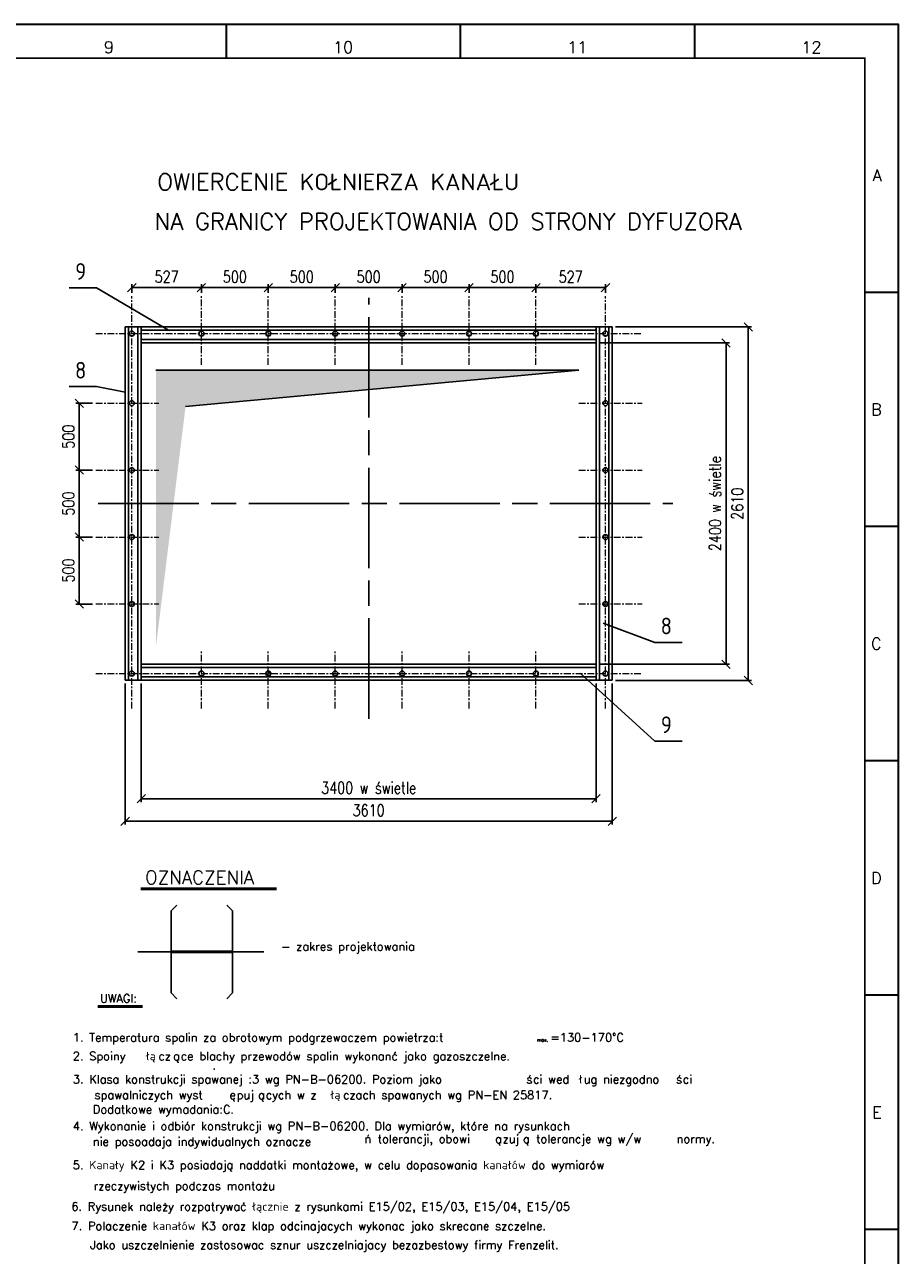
# Model space of a CAD drawing. Header units: millimetres. Extents: x -187295 to -99325, y -133089 to -73689.
# Tile 34 of 34: x -129318 to -103195, y -110462 to -73689. Entities that reach past the tile are written whole.
import ezdxf
from ezdxf.enums import TextEntityAlignment as Align

# ---------------------------------------------------------------- set-up
doc = ezdxf.new("R2010")
doc.units = ezdxf.units.MM
doc.header["$LTSCALE"] = 50
doc.linetypes.add('AM_ISO08W050x2', pattern=[9, 6, -0.75, 1.5, -0.75])
doc.linetypes.add('CENTER', pattern=[7, 4, -1, 1, -1])
for name, color, linetype, lineweight in [('AM_0', 7, 'Continuous', 50), ('AM_4', 3, 'Continuous', 25), ('AM_5', 3, 'Continuous', 25), ('AM_6', 2, 'Continuous', 35), ('AM_7', 4, 'AM_ISO08W050x2', 25), ('OSIE', 1, 'CENTER', 9)]:
    doc.layers.add(name, color=color, linetype=linetype, lineweight=lineweight)
for name, color, linetype in [('CIENKA', 8, 'Continuous'), ('KANAť', 1, 'Continuous'), ('KOSMETYKA', 7, 'Continuous'), ('Tekst 0_25', 50, 'Continuous'), ('WYMIARY', 7, 'Continuous'), ('Wymiary 0_18', 2, 'Continuous')]:
    doc.layers.add(name, color=color, linetype=linetype)
doc.styles.add('100', font='simplex.shx')
doc.styles.add('ROMANS', font='romans', dxfattribs={"width": 0.8})
doc.styles.get("Standard").update_dxf_attribs({"font": 'ISOCP.SHX'})
doc.styles.add('UWAGI', font='complex.shx', dxfattribs={"height": 2.5})
doc.dimstyles.new('AM_ISO_ST$0', dxfattribs={"dimscale": 20, "dimtxt": 3.5, "dimasz": 2.5, "dimexe": 1, "dimexo": 1, "dimgap": 1.5, "dimtad": 1, "dimdec": 0, "dimdsep": 46, "dimtxsty": 'Standard', "dimblk": 'OBLIQUE', "dimblk1": 'OBLIQUE', "dimblk2": 'OBLIQUE', "dimsah": 1, "dimcen": 0, "dimclrd": 256, "dimclre": 256, "dimclrt": 2, "dimadec": 0, "dimazin": 0, "dimtp": 0.1, "dimtm": 0.1, "dimtfac": 0.71, "dimtdec": 0, "dimtmove": 0, "dimatfit": 3, "dimldrblk": 'OBLIQUE', "dimfxl": 0, "dimarcsym": 0})
doc.dimstyles.new('AM_ISO_ST-1zu1$0', dxfattribs={"dimtxt": 3.5, "dimasz": 2.5, "dimexe": 1, "dimexo": 1, "dimgap": 1.5, "dimtad": 1, "dimdec": 1, "dimdsep": 46, "dimtxsty": 'Standard', "dimblk": 'OBLIQUE', "dimcen": 0, "dimclrd": 256, "dimclre": 256, "dimclrt": 2, "dimadec": 1, "dimazin": 2, "dimtp": 0.1, "dimtm": 0.1, "dimtfac": 0.71, "dimtdec": 1, "dimtmove": 0, "dimatfit": 3, "dimfxl": 0, "dimlwd": -1, "dimlwe": -1, "dimarcsym": 0})
doc.dimstyles.get("Standard").update_dxf_attribs({"dimtxt": 0.18, "dimasz": 0.18, "dimexe": 0.18, "dimexo": 0.0625, "dimgap": 0.09, "dimtad": 0, "dimtih": 1, "dimtoh": 1, "dimdec": 4, "dimzin": 0, "dimdsep": 46, "dimtxsty": 'Standard', "dimcen": 0.09, "dimadec": 0, "dimazin": 0, "dimtfac": 1, "dimtdec": 4, "dimtofl": 0, "dimtmove": 0, "dimatfit": 3, "dimfxl": 0, "dimtolj": 1, "dimtzin": 0, "dimarcsym": 0})

# ---------------------------------------------------------------- blocks, each defined once
blk = doc.blocks.new('A1')
at = {"color": 0, "linetype": 'ByBlock'}
for p, q in [((640, 0), (640, -10)), ((710, 0), (710, -10)), ((780, 0), (780, -10)), ((841, -80), (831, -80)), ((841, -150), (831, -150)), ((841, -220), (831, -220)), ((841, -290), (831, -290)), ((841, -360), (831, -360))]:
    blk.add_line(p, q, dxfattribs=at)
blk.add_lwpolyline([(0, -594), (841, -594), (841, 0), (0, 0)], close=True, dxfattribs=at)
at = {"color": 0, "linetype": 'ByBlock', "const_width": 0.5}
blk.add_lwpolyline([(10, -584), (831, -584), (831, -10), (10, -10)], close=True, dxfattribs=at)
at = {"color": 0, "linetype": 'ByBlock', "style": 'ROMANS'}
for s, p in [('9', (605, -5)), ('10', (675, -5)), ('11', (745, -5)), ('12', (815, -5))]:
    blk.add_text(s, height=3.5, dxfattribs=at).set_placement(p, align=Align.TOP_CENTER)
for s, p in [('A', (836, -46.75)), ('B', (836, -116.75)), ('C', (836, -186.75)), ('D', (836, -256.75)), ('E', (836, -326.75))]:
    blk.add_text(s, height=3.5, dxfattribs=at).set_placement(p, align=Align.RIGHT)
blk = doc.blocks.new('_Oblique')
at = {"color": 0, "linetype": 'ByBlock', "lineweight": -2}
blk.add_line((-0.5, -0.5), (0.5, 0.5), dxfattribs=at)
blk = doc.blocks.new('*D487')
at = {"layer": 'AM_4', "lineweight": -2}
for p, q in [((-127293, -89000), (-127782, -89000)), ((-127682, -89000), (-127682, -91000)), ((-127293, -91000), (-127782, -91000))]:
    blk.add_line(p, q, dxfattribs=at)
at = {"layer": 'Defpoints', "color": 0}
for p in [(-127193, -89000), (-127682, -91000), (-127193, -91000)]:
    blk.add_point(p, dxfattribs=at)
at = {"layer": 'AM_4', "lineweight": -2, "xscale": 250, "yscale": 250, "zscale": 250}
for p, rotation in [((-127682, -89000), 90), ((-127682, -91000), 270)]:
    blk.add_blockref('_Oblique', p, dxfattribs=dict(at, rotation=rotation))
at = {"layer": 'AM_4', "color": 2, "insert": (-128007, -90000), "char_height": 350, "attachment_point": 5, "rotation": 90, "style": 'ROMANS'}
blk.add_mtext('500', dxfattribs=at)
blk = doc.blocks.new('*D488')
at = {"layer": 'AM_4', "lineweight": -2}
for p, q in [((-111652, -82720), (-107585, -82720)), ((-107685, -82720), (-107685, -93286)), ((-111652, -93286), (-107585, -93286))]:
    blk.add_line(p, q, dxfattribs=at)
at = {"layer": 'Defpoints', "color": 0}
for p in [(-111752, -82720), (-111752, -93286), (-107685, -93286)]:
    blk.add_point(p, dxfattribs=at)
at = {"layer": 'AM_4', "lineweight": -2, "xscale": 250, "yscale": 250, "zscale": 250}
for p, rotation in [((-107685, -82720), 90), ((-107685, -93286), 270)]:
    blk.add_blockref('_Oblique', p, dxfattribs=dict(at, rotation=rotation))
at = {"layer": 'AM_4', "color": 2, "insert": (-108010, -88003), "char_height": 350, "attachment_point": 5, "rotation": 90, "style": 'ROMANS'}
blk.add_mtext('2610', dxfattribs=at)
blk = doc.blocks.new('*D489')
at = {"layer": 'AM_4', "lineweight": -2}
for p, q in [((-112132, -83200), (-108249, -83200)), ((-108349, -83200), (-108349, -92800)), ((-112132, -92800), (-108249, -92800))]:
    blk.add_line(p, q, dxfattribs=at)
at = {"layer": 'Defpoints', "color": 0}
for p in [(-112232, -83200), (-112232, -92800), (-108349, -92800)]:
    blk.add_point(p, dxfattribs=at)
at = {"layer": 'AM_4', "lineweight": -2, "xscale": 250, "yscale": 250, "zscale": 250}
for p, rotation in [((-108349, -83200), 90), ((-108349, -92800), 270)]:
    blk.add_blockref('_Oblique', p, dxfattribs=dict(at, rotation=rotation))
at = {"layer": 'AM_4', "color": 2, "insert": (-108674, -88000), "char_height": 350, "attachment_point": 5, "rotation": 90, "style": 'ROMANS'}
blk.add_mtext('2400 w świetle', dxfattribs=at)
blk = doc.blocks.new('*D490')
at = {"layer": 'AM_5'}
for p, q in [((-126312, -93380), (-126312, -97590)), ((-111752, -93380), (-111752, -97590)), ((-111752, -97490), (-126312, -97490))]:
    blk.add_line(p, q, dxfattribs=at)
at = {"layer": 'Defpoints', "color": 0}
for p in [(-126312, -93280), (-111752, -93280), (-126312, -97490)]:
    blk.add_point(p, dxfattribs=at)
at = {"layer": 'AM_5', "xscale": 250, "yscale": 250, "zscale": 250, "rotation": 180}
blk.add_blockref('_Oblique', (-126312, -97490), dxfattribs=at)
at = {"layer": 'AM_5', "xscale": 250, "yscale": 250, "zscale": 250}
blk.add_blockref('_Oblique', (-111752, -97490), dxfattribs=at)
at = {"layer": 'AM_5', "color": 2, "insert": (-119032, -97165), "char_height": 350, "attachment_point": 5, "style": 'ROMANS'}
blk.add_mtext('3610', dxfattribs=at)
blk = doc.blocks.new('*D491')
at = {"layer": 'AM_5'}
for p, q in [((-125832, -93380), (-125832, -96917)), ((-112232, -93380), (-112232, -96917)), ((-125832, -96817), (-112232, -96817))]:
    blk.add_line(p, q, dxfattribs=at)
at = {"layer": 'Defpoints', "color": 0}
for p in [(-125832, -93280), (-112232, -93280), (-112232, -96817)]:
    blk.add_point(p, dxfattribs=at)
at = {"layer": 'AM_5', "xscale": 250, "yscale": 250, "zscale": 250, "rotation": 180}
blk.add_blockref('_Oblique', (-125832, -96817), dxfattribs=at)
at = {"layer": 'AM_5', "xscale": 250, "yscale": 250, "zscale": 250}
blk.add_blockref('_Oblique', (-112232, -96817), dxfattribs=at)
at = {"layer": 'AM_5', "color": 2, "insert": (-119032, -96492), "char_height": 350, "attachment_point": 5, "style": 'ROMANS'}
blk.add_mtext('3400 w świetle', dxfattribs=at)
blk = doc.blocks.new('*D492')
at = {"layer": 'Defpoints', "color": 0}
for p in [(-121987, -93019), (-122077, -93140)]:
    blk.add_point(p, dxfattribs=at)
at = {"layer": 'KOSMETYKA', "color": 0, "lineweight": -2}
blk.add_line((-122075, -93137), (-121989, -93022), dxfattribs=at)
at = {"layer": 'KOSMETYKA', "color": 0}
for points in [[(-121989, -93021), (-121989, -93022), (-121987, -93019)], [(-122075, -93137), (-122074, -93138), (-122077, -93140)]]:
    blk.add_solid(points, dxfattribs=at)
at = {"layer": 'KOSMETYKA', "color": 0, "insert": (-121532, -92098), "char_height": 2.5, "attachment_point": 5, "rotation": 53.4605}
blk.add_mtext('\\A1;%%C18x24', dxfattribs=at)
blk = doc.blocks.new('*D493')
at = {"layer": 'AM_5'}
for p, q in [((-126112, -81702), (-126112, -81448)), ((-124032, -81548), (-126112, -81548)), ((-124032, -81702), (-124032, -81448))]:
    blk.add_line(p, q, dxfattribs=at)
at = {"layer": 'Defpoints', "color": 0}
for p in [(-126112, -81548), (-126112, -81802), (-124032, -81802)]:
    blk.add_point(p, dxfattribs=at)
at = {"layer": 'AM_5', "xscale": 250, "yscale": 250, "zscale": 250, "rotation": 180}
blk.add_blockref('_Oblique', (-126112, -81548), dxfattribs=at)
at = {"layer": 'AM_5', "xscale": 250, "yscale": 250, "zscale": 250}
blk.add_blockref('_Oblique', (-124032, -81548), dxfattribs=at)
at = {"layer": 'AM_5', "color": 2, "insert": (-125072, -81223), "char_height": 350, "attachment_point": 5, "style": 'ROMANS'}
blk.add_mtext('527', dxfattribs=at)
blk = doc.blocks.new('*D494')
at = {"layer": 'AM_5'}
for p, q in [((-124032, -81702), (-124032, -81448)), ((-122032, -81548), (-124032, -81548)), ((-122032, -81702), (-122032, -81448))]:
    blk.add_line(p, q, dxfattribs=at)
at = {"layer": 'Defpoints', "color": 0}
for p in [(-124032, -81548), (-124032, -81802), (-122032, -81802)]:
    blk.add_point(p, dxfattribs=at)
at = {"layer": 'AM_5', "xscale": 250, "yscale": 250, "zscale": 250, "rotation": 180}
blk.add_blockref('_Oblique', (-124032, -81548), dxfattribs=at)
at = {"layer": 'AM_5', "xscale": 250, "yscale": 250, "zscale": 250}
blk.add_blockref('_Oblique', (-122032, -81548), dxfattribs=at)
at = {"layer": 'AM_5', "color": 2, "insert": (-123032, -81223), "char_height": 350, "attachment_point": 5, "style": 'ROMANS'}
blk.add_mtext('500', dxfattribs=at)
blk = doc.blocks.new('*D486')
at = {"layer": 'AM_5'}
for p, q in [((-114032, -81702), (-114032, -81448)), ((-114032, -81548), (-111952, -81548)), ((-111952, -81702), (-111952, -81448))]:
    blk.add_line(p, q, dxfattribs=at)
at = {"layer": 'Defpoints', "color": 0}
for p in [(-111952, -81548), (-114032, -81802), (-111952, -81802)]:
    blk.add_point(p, dxfattribs=at)
at = {"layer": 'AM_5', "xscale": 250, "yscale": 250, "zscale": 250, "rotation": 180}
blk.add_blockref('_Oblique', (-114032, -81548), dxfattribs=at)
at = {"layer": 'AM_5', "xscale": 250, "yscale": 250, "zscale": 250}
blk.add_blockref('_Oblique', (-111952, -81548), dxfattribs=at)
at = {"layer": 'AM_5', "color": 2, "insert": (-112992, -81223), "char_height": 350, "attachment_point": 5, "style": 'ROMANS'}
blk.add_mtext('527', dxfattribs=at)
blk = doc.blocks.new('*D495')
at = {"layer": 'AM_5'}
for p, q in [((-122032, -81702), (-122032, -81448)), ((-120032, -81548), (-122032, -81548)), ((-120032, -81702), (-120032, -81448))]:
    blk.add_line(p, q, dxfattribs=at)
at = {"layer": 'Defpoints', "color": 0}
for p in [(-122032, -81548), (-122032, -81802), (-120032, -81802)]:
    blk.add_point(p, dxfattribs=at)
at = {"layer": 'AM_5', "xscale": 250, "yscale": 250, "zscale": 250, "rotation": 180}
blk.add_blockref('_Oblique', (-122032, -81548), dxfattribs=at)
at = {"layer": 'AM_5', "xscale": 250, "yscale": 250, "zscale": 250}
blk.add_blockref('_Oblique', (-120032, -81548), dxfattribs=at)
at = {"layer": 'AM_5', "color": 2, "insert": (-121032, -81223), "char_height": 350, "attachment_point": 5, "style": 'ROMANS'}
blk.add_mtext('500', dxfattribs=at)
blk = doc.blocks.new('*D496')
at = {"layer": 'AM_5'}
for p, q in [((-120032, -81702), (-120032, -81448)), ((-118032, -81548), (-120032, -81548)), ((-118032, -81702), (-118032, -81448))]:
    blk.add_line(p, q, dxfattribs=at)
at = {"layer": 'Defpoints', "color": 0}
for p in [(-120032, -81548), (-120032, -81802), (-118032, -81802)]:
    blk.add_point(p, dxfattribs=at)
at = {"layer": 'AM_5', "xscale": 250, "yscale": 250, "zscale": 250, "rotation": 180}
blk.add_blockref('_Oblique', (-120032, -81548), dxfattribs=at)
at = {"layer": 'AM_5', "xscale": 250, "yscale": 250, "zscale": 250}
blk.add_blockref('_Oblique', (-118032, -81548), dxfattribs=at)
at = {"layer": 'AM_5', "color": 2, "insert": (-119032, -81223), "char_height": 350, "attachment_point": 5, "style": 'ROMANS'}
blk.add_mtext('500', dxfattribs=at)
blk = doc.blocks.new('*D497')
at = {"layer": 'AM_5'}
for p, q in [((-118032, -81702), (-118032, -81448)), ((-116032, -81548), (-118032, -81548)), ((-116032, -81702), (-116032, -81448))]:
    blk.add_line(p, q, dxfattribs=at)
at = {"layer": 'Defpoints', "color": 0}
for p in [(-118032, -81548), (-118032, -81802), (-116032, -81802)]:
    blk.add_point(p, dxfattribs=at)
at = {"layer": 'AM_5', "xscale": 250, "yscale": 250, "zscale": 250, "rotation": 180}
blk.add_blockref('_Oblique', (-118032, -81548), dxfattribs=at)
at = {"layer": 'AM_5', "xscale": 250, "yscale": 250, "zscale": 250}
blk.add_blockref('_Oblique', (-116032, -81548), dxfattribs=at)
at = {"layer": 'AM_5', "color": 2, "insert": (-117032, -81223), "char_height": 350, "attachment_point": 5, "style": 'ROMANS'}
blk.add_mtext('500', dxfattribs=at)
blk = doc.blocks.new('*D498')
at = {"layer": 'AM_5'}
for p, q in [((-116032, -81702), (-116032, -81448)), ((-114032, -81548), (-116032, -81548)), ((-114032, -81702), (-114032, -81448))]:
    blk.add_line(p, q, dxfattribs=at)
at = {"layer": 'Defpoints', "color": 0}
for p in [(-116032, -81548), (-116032, -81802), (-114032, -81802)]:
    blk.add_point(p, dxfattribs=at)
at = {"layer": 'AM_5', "xscale": 250, "yscale": 250, "zscale": 250, "rotation": 180}
blk.add_blockref('_Oblique', (-116032, -81548), dxfattribs=at)
at = {"layer": 'AM_5', "xscale": 250, "yscale": 250, "zscale": 250}
blk.add_blockref('_Oblique', (-114032, -81548), dxfattribs=at)
at = {"layer": 'AM_5', "color": 2, "insert": (-115032, -81223), "char_height": 350, "attachment_point": 5, "style": 'ROMANS'}
blk.add_mtext('500', dxfattribs=at)
blk = doc.blocks.new('*D499')
at = {"layer": 'AM_4', "lineweight": -2}
for p, q in [((-127293, -87000), (-127782, -87000)), ((-127682, -87000), (-127682, -89000)), ((-127293, -89000), (-127782, -89000))]:
    blk.add_line(p, q, dxfattribs=at)
at = {"layer": 'Defpoints', "color": 0}
for p in [(-127193, -87000), (-127682, -89000), (-127193, -89000)]:
    blk.add_point(p, dxfattribs=at)
at = {"layer": 'AM_4', "lineweight": -2, "xscale": 250, "yscale": 250, "zscale": 250}
for p, rotation in [((-127682, -87000), 90), ((-127682, -89000), 270)]:
    blk.add_blockref('_Oblique', p, dxfattribs=dict(at, rotation=rotation))
at = {"layer": 'AM_4', "color": 2, "insert": (-128007, -88000), "char_height": 350, "attachment_point": 5, "rotation": 90, "style": 'ROMANS'}
blk.add_mtext('500', dxfattribs=at)
blk = doc.blocks.new('*D500')
at = {"layer": 'AM_4', "lineweight": -2}
for p, q in [((-127293, -85000), (-127782, -85000)), ((-127682, -85000), (-127682, -87000)), ((-127293, -87000), (-127782, -87000))]:
    blk.add_line(p, q, dxfattribs=at)
at = {"layer": 'Defpoints', "color": 0}
for p in [(-127193, -85000), (-127682, -87000), (-127193, -87000)]:
    blk.add_point(p, dxfattribs=at)
at = {"layer": 'AM_4', "lineweight": -2, "xscale": 250, "yscale": 250, "zscale": 250}
for p, rotation in [((-127682, -85000), 90), ((-127682, -87000), 270)]:
    blk.add_blockref('_Oblique', p, dxfattribs=dict(at, rotation=rotation))
at = {"layer": 'AM_4', "color": 2, "insert": (-128007, -86000), "char_height": 350, "attachment_point": 5, "rotation": 90, "style": 'ROMANS'}
blk.add_mtext('500', dxfattribs=at)

msp = doc.modelspace()

# ---------------------------------------------------------------- hatches: boundary and pattern name
at = {"layer": 'KOSMETYKA'}
msp.add_hatch(color=256, dxfattribs=at).paths.add_polyline_path([(-124505.291, -85094.057), (-112749.855, -84011.473), (-125391.534, -84011.473), (-125391.534, -92278.486)])

# ---------------------------------------------------------------- linework, layer by layer
at = {"layer": 'AM_0'}
for p, q in [((-125841.163, -99510.527), (-121785.944, -99510.527)), ((-123104.155, -101396.309), (-124936.912, -101396.309)), ((-127133.562, -103025.804), (-125790.818, -103025.804))]:
    msp.add_line(p, q, dxfattribs=at)
at = {"layer": 'AM_7', "ltscale": 10}
for p, q in [((-119031.872, -94427.259), (-119031.872, -81849.758)), ((-127114.003, -87999.563), (-109943.519, -87999.563))]:
    msp.add_line(p, q, dxfattribs=at)
at = {"layer": 'CIENKA'}
for p, q in [((-124936.912, -101396.309), (-125933.064, -101396.309)), ((-123104.155, -101396.309), (-122167.609, -101396.309))]:
    msp.add_line(p, q, dxfattribs=at)
at = {"layer": 'KANAť'}
for p, q in [((-127981.872, -81554.563), (-127171.872, -81554.563)), ((-127981.872, -84505.905), (-127171.872, -84505.905)), ((-110473.506, -92147.167), (-109663.506, -92147.167)), ((-110473.506, -95098.51), (-109663.506, -95098.51))]:
    msp.add_line(p, q, dxfattribs=at)
at = {"layer": 'KOSMETYKA'}
for p, q in [((-127171.872, -81554.563), (-125019.769, -82819.563)), ((-126311.872, -93279.563), (-126311.872, -82719.563)), ((-126311.872, -82719.563), (-111751.872, -82719.563)), ((-126211.872, -93279.563), (-126211.872, -82719.563)), ((-125931.872, -93279.563), (-125931.872, -82719.563)), ((-125831.872, -93279.563), (-125831.872, -82719.563)), ((-112231.872, -93279.563), (-112231.872, -82719.563)), ((-112131.872, -93279.563), (-112131.872, -82719.563)), ((-111851.872, -93279.563), (-111851.872, -82719.563)), ((-111751.872, -93279.563), (-111751.872, -82719.563)), ((-125831.872, -82819.563), (-112231.872, -82819.563)), ((-125831.872, -83099.563), (-112231.872, -83099.563)), ((-125831.872, -83199.563), (-112231.872, -83199.563)), ((-112749.855, -84011.473), (-125391.534, -84011.473)), ((-124505.291, -85094.057), (-112749.855, -84011.473)), ((-127171.872, -84505.905), (-126311.872, -84672.886)), ((-112025.203, -91568.235), (-110473.506, -92147.167)), ((-125831.872, -92799.563), (-112231.872, -92799.563)), ((-125831.872, -92899.563), (-112231.872, -92899.563)), ((-126311.872, -93279.563), (-111751.872, -93279.563)), ((-125831.872, -93179.563), (-112231.872, -93179.563)), ((-112708.479, -93065.26), (-110473.506, -95098.51))]:
    msp.add_line(p, q, dxfattribs=at)
for centre in [(-126111.872, -82919.563), (-124031.872, -82919.563), (-122031.872, -82919.563), (-120031.872, -82919.563), (-118031.872, -82919.563), (-116031.872, -82919.563), (-114031.872, -82919.563), (-111951.872, -82919.563), (-126111.872, -84999.563), (-111951.872, -84999.563), (-126111.872, -86999.563), (-111951.872, -86999.563), (-126111.872, -88999.563), (-111951.872, -88999.563), (-126111.872, -90999.563), (-111951.872, -90999.563), (-126111.872, -93079.563), (-124031.872, -93079.563), (-122031.872, -93079.563), (-120031.872, -93079.563), (-118031.872, -93079.563), (-116031.872, -93079.563), (-114031.872, -93079.563), (-111951.872, -93079.563)]:
    msp.add_circle(centre, 75, dxfattribs=at)
at = {"layer": 'OSIE'}
for p, q in [((-126111.872, -94118.271), (-126111.872, -81802.327)), ((-124031.872, -83850.806), (-124031.872, -81802.327)), ((-122031.872, -83850.806), (-122031.872, -81802.327)), ((-120031.872, -83850.806), (-120031.872, -81802.327)), ((-118031.872, -83850.806), (-118031.872, -81802.327)), ((-116031.872, -83850.806), (-116031.872, -81802.327)), ((-114031.872, -83850.806), (-114031.872, -81802.327)), ((-111951.872, -94118.271), (-111951.872, -81802.327)), ((-127192.635, -82919.563), (-110858.099, -82919.563)), ((-127192.635, -84999.563), (-125308.549, -84999.563)), ((-112749.228, -84999.563), (-110858.099, -84999.563)), ((-127192.635, -86999.563), (-125308.549, -86999.563)), ((-112749.228, -86999.563), (-110858.099, -86999.563)), ((-127192.635, -88999.563), (-125308.549, -88999.563)), ((-112749.228, -88999.563), (-110858.099, -88999.563)), ((-127192.635, -90999.563), (-125308.549, -90999.563)), ((-112749.228, -90999.563), (-110858.099, -90999.563)), ((-124031.872, -94118.271), (-124031.872, -92414.164)), ((-122031.872, -94118.271), (-122031.872, -92414.164)), ((-120031.872, -94118.271), (-120031.872, -92414.164)), ((-118031.872, -94118.271), (-118031.872, -92414.164)), ((-116031.872, -94118.271), (-116031.872, -92414.164)), ((-114031.872, -94118.271), (-114031.872, -92414.164)), ((-127192.635, -93079.563), (-110858.099, -93079.563))]:
    msp.add_line(p, q, dxfattribs=at)
at = {"layer": 'OSIE', "color": 1, "linetype": 'Continuous'}
for p, q in [((-125831.872, -82819.563), (-123631.872, -82819.563)), ((-125831.872, -83099.563), (-123631.872, -83099.563)), ((-123531.872, -82819.563), (-120631.872, -82819.563)), ((-123531.872, -83099.563), (-120631.872, -83099.563)), ((-120531.872, -82819.563), (-117531.872, -82819.563)), ((-120531.872, -83099.563), (-117531.872, -83099.563)), ((-117431.872, -82819.563), (-114531.872, -82819.563)), ((-117431.872, -83099.563), (-114531.872, -83099.563)), ((-126211.872, -87949.563), (-126211.872, -85279.563)), ((-125931.872, -87949.563), (-125931.872, -85279.563)), ((-112131.872, -87949.563), (-112131.872, -85279.563)), ((-111851.872, -87949.563), (-111851.872, -85279.563)), ((-126211.872, -90719.563), (-126211.872, -88049.563)), ((-125931.872, -90719.563), (-125931.872, -88049.563)), ((-112131.872, -90719.563), (-112131.872, -88049.563)), ((-111851.872, -90719.563), (-111851.872, -88049.563)), ((-126211.872, -93279.563), (-126211.872, -90819.563)), ((-125931.872, -93279.563), (-125931.872, -90819.563)), ((-112131.872, -93279.563), (-112131.872, -90819.563)), ((-111851.872, -93279.563), (-111851.872, -90819.563)), ((-125831.872, -92899.563), (-123631.872, -92899.563)), ((-123531.872, -92899.563), (-120631.872, -92899.563)), ((-120531.872, -92899.563), (-117531.872, -92899.563)), ((-117431.872, -92899.563), (-114531.872, -92899.563)), ((-125831.872, -93179.563), (-123631.872, -93179.563)), ((-123531.872, -93179.563), (-120631.872, -93179.563)), ((-120531.872, -93179.563), (-117531.872, -93179.563)), ((-117431.872, -93179.563), (-114531.872, -93179.563))]:
    msp.add_line(p, q, dxfattribs=at)
at = {"layer": 'Wymiary 0_18', "color": 1, "ltscale": 2}
for p, q in [((-124936.912, -100172.134), (-124767.55, -99999.061)), ((-123104.155, -100172.134), (-123273.518, -99999.061)), ((-124936.912, -102620.483), (-124936.912, -100172.134)), ((-123104.155, -102620.483), (-123104.155, -100172.134)), ((-124936.912, -102620.483), (-124767.55, -102793.557)), ((-123104.155, -102620.483), (-123273.518, -102793.557))]:
    msp.add_line(p, q, dxfattribs=at)

# ---------------------------------------------------------------- block references
at = {"layer": 'AM_6', "xscale": 100, "yscale": 100, "zscale": 100}
msp.add_blockref('A1', (-187295.431, -73688.579), dxfattribs=at)

# ---------------------------------------------------------------- texts
at = {"color": 1}
for s, p in [('9', (-127641.872, -81314.563)), ('8', (-127641.872, -84265.905)), ('8', (-110133.506, -91907.167)), ('9', (-110133.506, -94858.51))]:
    msp.add_text(s, height=500, dxfattribs=at).set_placement(p, align=Align.CENTER)
at = {"layer": 'AM_0', "style": '100'}
msp.add_text('OZNACZENIA', height=400, dxfattribs=at).set_placement((-125715.856, -99369.126))
at = {"layer": 'AM_0', "insert": (-127065.412, -102657.904), "char_height": 250, "width": 21823.16392, "attachment_point": 1, "style": 'UWAGI'}
msp.add_mtext('UWAGI:', dxfattribs=at)
at = {"layer": 'Tekst 0_25', "ltscale": 2, "style": 'UWAGI'}
msp.add_text('- zakres projektowania', height=250, dxfattribs=at).set_placement((-121647.405, -101356.919))
at = {"layer": 'WYMIARY', "color": 1, "style": 'ROMANS'}
for s, p in [('OWIERCENIE KOŁNIERZA KANAŁU', (-125354.08, -78639.118)), ('NA GRANICY PROJEKTOWANIA OD STRONY DYFUZORA', (-125427.781, -79818.04))]:
    msp.add_text(s, height=500, dxfattribs=at).set_placement(p)
at = {"layer": 'Wymiary 0_18', "style": 'UWAGI'}
for s, height, p in [('1. Temperatura spalin za obrotowym podgrzewaczem powietrza:t', 250, (-127878.176, -104075.021)), ('max.', 100, (-113997.224, -104075.021)), ('=130-170°C', 250, (-113597.224, -104075.021)), ('2. Spoiny ', 250, (-127878.176, -104633.144)), ('łą', 250, (-125687.7, -104633.144)), ('ą', 250, (-124878.176, -104633.144)), ('ce blachy przewodów spalin wykonanć jako gazoszczelne.', 250, (-124651.986, -104633.144)), ('cz', 250, (-125318.653, -104633.144)), ('3. Klasa konstrukcji spawanej :3 wg PN-B-06200. Poziom jako', 250, (-127878.176, -105325.021)), ('.', 250, (-123699.605, -104908.354)), ('ś', 250, (-114318.653, -105325.021)), ('ci wed', 250, (-114116.272, -105325.021)), ('ł', 250, (-112747.224, -105325.021)), ('ug niezgodno', 250, (-112604.367, -105325.021)), ('ś', 250, (-109842.462, -105325.021)), ('ci', 250, (-109640.081, -105325.021)), ('spawalniczych wyst', 250, (-127228.186, -105791.688)), ('ę', 250, (-123192.472, -105791.688)), ('puj', 250, (-122978.186, -105791.688)), ('ą', 250, (-122335.329, -105791.688)), ('cych w z', 250, (-122109.139, -105791.688)), ('łą', 250, (-120168.663, -105791.688)), ('czach spawanych wg PN-EN 25817.', 250, (-119799.615, -105791.688)), ('Dodatkowe wymadania:C.', 250, (-127278.176, -106225.021)), ('4. Wykonanie i odbiór konstrukcji wg PN-B-06200. Dla wymiarów, które na rysunkach', 250, (-127878.176, -106722.632)), ('nie posoadaja indywidualnych oznacze', 250, (-127278.176, -107186.918)), ('ń', 250, (-119159.129, -107105.973)), (' tolerancji, obowi', 250, (-118932.938, -107105.973)), ('ą', 250, (-115254.367, -107105.973)), ('zuj', 250, (-115028.176, -107105.973)), ('ą', 250, (-114421.034, -107105.973)), (' tolerancje wg w/w', 250, (-114194.843, -107105.973)), ('normy.', 250, (-109825.795, -107105.973)), ('5. Kanały K2 i K3 posiadają naddatki montażowe, w celu dopasowania kanałów do wymiarów', 250, (-127878.176, -107886.97)), ('rzeczywistych podczas montażu', 250, (-127254.763, -108509.914)), ('6. Rysunek należy rozpatrywać łącznie z rysunkami E15/02, E15/03, E15/04, E15/05', 250, (-127920.541, -109127.244)), ('7. Polaczenie kanałów K3 oraz klap odcinajacych wykonac jako skrecane szczelne.', 250, (-127916.828, -109706.771)), ('   Jako uszczelnienie zastosowac sznur uszczelniajacy bezazbestowy firmy Frenzelit.', 250, (-127916.828, -110273.437))]:
    msp.add_text(s, height=height, dxfattribs=at).set_placement(p)

# ---------------------------------------------------------------- dimensions: what is measured, and where the dimension line sits
at = {"layer": 'AM_4'}
for base, p1, p2, text, picture, middle in [((-107684.698, -93285.813), (-111751.872, -82719.563), (-111751.872, -93285.813), '2610', '*D488', (-108009.698, -88002.688)), ((-108349.294, -92799.563), (-112231.872, -83199.563), (-112231.872, -92799.563), '2400 w świetle', '*D489', (-108674.294, -87999.563)), ((-127682.481, -86999.563), (-127192.635, -84999.563), (-127192.635, -86999.563), '500', '*D500', (-128007.481, -85999.563)), ((-127682.481, -88999.563), (-127192.635, -86999.563), (-127192.635, -88999.563), '500', '*D499', (-128007.481, -87999.563)), ((-127682.481, -90999.563), (-127192.635, -88999.563), (-127192.635, -90999.563), '500', '*D487', (-128007.481, -89999.563))]:
    dim = msp.add_linear_dim(base=base, p1=p1, p2=p2, angle=90, text=text, dimstyle='AM_ISO_ST$0', override={"dimscale": 100, "dimtxsty": 'ROMANS'}, dxfattribs=at)
    dim.commit()
    dim.dimension.update_dxf_attribs({"geometry": picture, "text_midpoint": middle})
at = {"layer": 'AM_5'}
for base, p1, p2, text, picture, middle in [((-126111.872, -81547.881), (-124031.872, -81802.327), (-126111.872, -81802.327), '527', '*D493', (-125071.872, -81222.881)), ((-124031.872, -81547.881), (-122031.872, -81802.327), (-124031.872, -81802.327), '500', '*D494', (-123031.872, -81222.881)), ((-122031.872, -81547.881), (-120031.872, -81802.327), (-122031.872, -81802.327), '500', '*D495', (-121031.872, -81222.881)), ((-120031.872, -81547.881), (-118031.872, -81802.327), (-120031.872, -81802.327), '500', '*D496', (-119031.872, -81222.881)), ((-118031.872, -81547.881), (-116031.872, -81802.327), (-118031.872, -81802.327), '500', '*D497', (-117031.872, -81222.881)), ((-116031.872, -81547.881), (-114031.872, -81802.327), (-116031.872, -81802.327), '500', '*D498', (-115031.872, -81222.881)), ((-111951.872, -81547.881), (-114031.872, -81802.327), (-111951.872, -81802.327), '527', '*D486', (-112991.872, -81222.881)), ((-126311.872, -97490.424), (-111751.872, -93279.563), (-126311.872, -93279.563), '3610', '*D490', (-119031.872, -97165.424)), ((-112231.872, -96817.05), (-125831.872, -93279.563), (-112231.872, -93279.563), '3400 w świetle', '*D491', (-119031.872, -96492.05))]:
    dim = msp.add_linear_dim(base=base, p1=p1, p2=p2, text=text, dimstyle='AM_ISO_ST-1zu1$0', override={"dimscale": 100, "dimtxsty": 'ROMANS'}, dxfattribs=at)
    dim.commit()
    dim.dimension.update_dxf_attribs({"geometry": picture, "text_midpoint": middle})
at = {"layer": 'KOSMETYKA'}
dim = msp.add_diameter_dim_2p(p1=(-122076.526, -93139.821), p2=(-121987.219, -93019.304), text='%%C18x24', dimstyle='Standard', override={"dimtxt": 2.5, "dimasz": 3, "dimexe": 1.5, "dimtad": 1, "dimtih": 0, "dimtoh": 0, "dimdec": 0, "dimlfac": 25, "dimadec": 3, "dimtdec": 0, "dimtofl": 1, "dimtmove": 2, "dimtvp": 1}, dxfattribs=at)
dim.commit()
dim.dimension.update_dxf_attribs({"geometry": '*D492', "text_midpoint": (-121531.763, -92098.005), "dimtype": 163})

doc.saveas('drawing.dxf')
